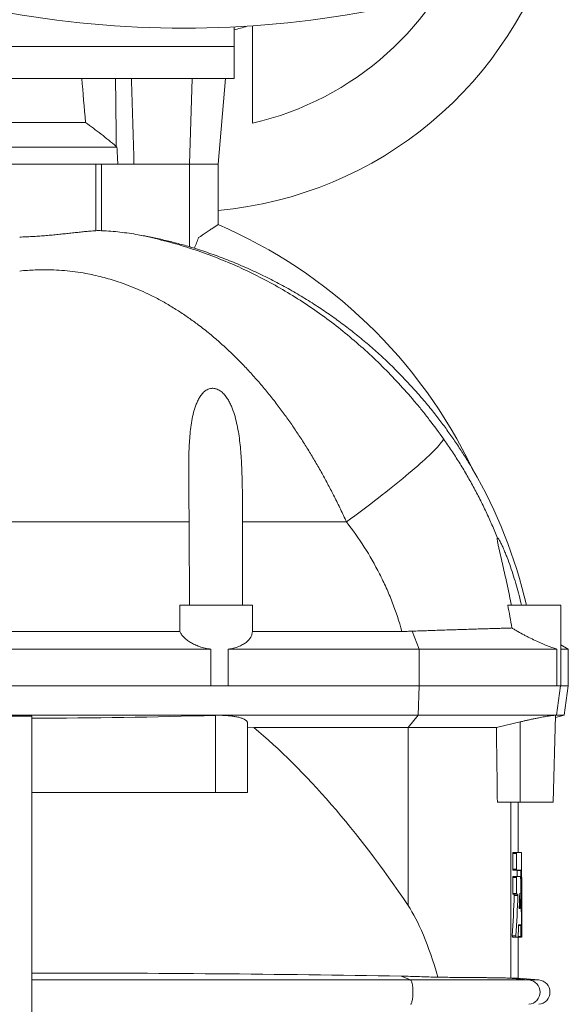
# Model space of a CAD drawing. Header units: millimetres. Extents: x -820 to 640, y -6 to 1867.
# Tile 10 of 11: x 354 to 578, y 1160 to 1562. Entities that reach past the tile are written whole.
import ezdxf

# ---------------------------------------------------------------- set-up
doc = ezdxf.new("R2010")
doc.units = ezdxf.units.MM

msp = doc.modelspace()

# ---------------------------------------------------------------- linework, layer by layer
at = {"color": 7, "linetype": 'Continuous', "lineweight": 15}
for p, q in [((448.9, 1519.92), (448.9, 1559.69)), ((441.4, 1551.23), (441.4, 1559.24)), ((441.4, 1538.23), (441.4, 1551.23)), ((266.4, 1538.23), (441.4, 1538.23)), ((434.9, 1503.23), (437.96, 1538.23)), ((327.05, 1520.23), (380.74, 1520.23)), ((314.17, 1510.23), (393.62, 1510.23)), ((393.62, 1510.23), (393.35, 1510.5)), ((385, 1503.23), (387.35, 1503.23)), ((387.35, 1503.23), (400.56, 1503.23)), ((423.17, 1503.23), (400.56, 1503.23)), ((423.17, 1503.23), (434.9, 1503.23)), ((434.9, 1478.55), (434.9, 1503.23)), ((419.24, 1323.23), (448.9, 1323.23)), ((448.9, 1319.83), (448.9, 1323.23)), ((553.18, 1323.23), (574.9, 1323.23)), ((574.9, 1290.23), (574.9, 1323.23)), ((448.89, 1319.83), (448.89, 1312.5)), ((288.49, 1312.5), (419.3, 1312.5)), ((448.89, 1312.5), (509.96, 1312.5)), ((577.9, 1305.23), (574.9, 1306.96)), ((431.94, 1305.23), (275.85, 1305.23)), ((431.94, 1290.23), (431.94, 1305.23)), ((439.06, 1305.23), (439.06, 1290.23)), ((517.01, 1305.23), (439.06, 1305.23)), ((573.22, 1305.23), (517.01, 1305.23)), ((573.22, 1290.23), (573.22, 1305.23)), ((577.9, 1305.23), (574.9, 1305.23)), ((577.9, 1290.23), (577.9, 1305.23)), ((431.94, 1290.23), (275.85, 1290.23)), ((431.94, 1290.23), (439.06, 1290.23)), ((517.01, 1290.23), (439.06, 1290.23)), ((517.01, 1290.23), (573.22, 1290.23)), ((573.22, 1290.23), (574.9, 1290.23)), ((577.9, 1290.23), (574.9, 1290.23)), ((576.21, 1278.23), (577.9, 1290.23)), ((272.46, 1278.23), (435.33, 1278.23)), ((433.9, 1278.21), (435.33, 1278.23)), ((516.63, 1278.23), (435.33, 1278.23)), ((516.63, 1278.23), (572.41, 1278.23)), ((572.41, 1278.23), (573.03, 1278.23)), ((572.66, 1277.28), (576.21, 1278.23)), ((576.21, 1278.23), (573.03, 1278.23)), ((358.9, 1277.89), (358.9, 1147.68)), ((446.9, 1246.73), (446.9, 1275.16)), ((558.18, 1275.52), (548.52, 1273.19)), ((571.75, 1242.73), (572.68, 1278.17)), ((446.9, 1273.11), (449.49, 1273.19)), ((512.49, 1273.19), (449.49, 1273.19)), ((512.49, 1273.19), (548.52, 1273.19)), ((433.9, 1246.73), (358.9, 1246.73)), ((446.9, 1246.73), (433.9, 1246.73)), ((558.18, 1242.73), (548.94, 1242.73)), ((557.4, 1222.23), (557.4, 1242.73)), ((571.75, 1242.73), (558.18, 1242.73)), ((556.81, 1222.23), (555.32, 1222.23)), ((556.81, 1222.23), (558.72, 1222.23)), ((555.28, 1215.39), (555.28, 1221.87)), ((556.77, 1221.87), (555.28, 1221.87)), ((556.77, 1215.39), (556.77, 1221.87)), ((556.77, 1215.39), (555.28, 1215.39)), ((556.81, 1215.03), (555.32, 1215.03)), ((556.81, 1215.03), (558.51, 1215.03)), ((557.07, 1212.38), (557.03, 1214.81)), ((558.53, 1214.81), (557.03, 1214.81)), ((555.28, 1205.54), (555.28, 1212.02)), ((556.77, 1212.02), (555.28, 1212.02)), ((556.81, 1212.38), (555.32, 1212.38)), ((556.77, 1205.54), (556.77, 1212.02)), ((556.81, 1212.38), (558.41, 1212.38)), ((556.77, 1205.54), (555.28, 1205.54)), ((556.81, 1205.18), (555.32, 1205.18)), ((557.32, 1204.68), (555.83, 1204.68)), ((556.81, 1205.18), (557.29, 1205.18)), ((558.27, 1199.87), (557.87, 1199.87)), ((557.9, 1199.37), (558.25, 1199.37)), ((558.9, 1187.67), (558.9, 1199.09)), ((558.45, 1192.49), (557.6, 1192.49)), ((557.63, 1192.71), (558.43, 1192.71)), ((556.53, 1188.17), (555.04, 1188.17)), ((556.57, 1187.67), (555.08, 1187.67)), ((556.57, 1187.67), (557.38, 1187.67)), ((557.4, 1170.95), (557.4, 1187.67)), ((558.55, 1187.9), (557.41, 1187.9)), ((558.57, 1187.67), (557.45, 1187.67)), ((558.57, 1187.67), (558.82, 1187.67)), ((558.88, 1187.67), (558.9, 1187.67)), ((557.4, 1170.95), (554.41, 1170.95)), ((565.83, 1170.21), (557.4, 1170.95))]:
    msp.add_line(p, q, dxfattribs=at)
at = {"color": 8, "linetype": 'Continuous', "lineweight": 0}
for p, q in [((441.4, 1551.23), (266.4, 1551.23)), ((424.34, 1538.23), (423.17, 1503.23)), ((322.79, 1503.23), (385, 1503.23)), ((385, 1476.07), (385, 1503.23)), ((387.35, 1476.08), (387.35, 1503.23)), ((423.17, 1469.56), (423.17, 1503.23)), ((284.72, 1357.17), (423.07, 1357.17)), ((444.89, 1357.17), (487.32, 1357.17)), ((517.01, 1305.23), (514.2, 1312.57)), ((517.01, 1305.23), (517.01, 1290.23)), ((517.01, 1290.23), (516.63, 1278.23)), ((574.7, 1290.23), (573.03, 1278.23)), ((516.63, 1278.23), (512.49, 1273.19)), ((573.03, 1278.23), (572.68, 1278.14)), ((433.9, 1246.73), (433.9, 1278.21)), ((558.18, 1242.73), (558.18, 1275.52)), ((512.49, 1200.56), (512.49, 1273.19)), ((554.41, 1170.95), (554.41, 1242.73)), ((513.45, 1170.21), (358.9, 1170.21)), ((513.45, 1170.21), (509.66, 1171.74)), ((561.83, 1170.21), (513.45, 1170.21)), ((561.83, 1170.21), (553.26, 1170.97)), ((565.83, 1170.21), (561.83, 1170.21))]:
    msp.add_line(p, q, dxfattribs=at)
at = {"color": 7, "linetype": 'Continuous', "lineweight": 15, "flags": 128}
msp.add_lwpolyline([(426.95, 1473.25), (426.75, 1472.74), (426.54, 1472.22), (426.33, 1471.7), (426.12, 1471.16), (425.9, 1470.61), (425.68, 1470.05), (425.45, 1469.49), (425.22, 1468.91)], dxfattribs=at)
at = {"color": 8, "linetype": 'Continuous', "lineweight": 0, "flags": 128}
for points in [[(526.97, 1391.06), (526.79, 1390.71), (526.55, 1390.31), (526.26, 1389.88), (525.91, 1389.41), (525.49, 1388.9), (525.03, 1388.35), (524.5, 1387.76), (523.92, 1387.14), (523.28, 1386.48), (522.58, 1385.78), (521.84, 1385.05), (521.04, 1384.28), (520.18, 1383.48), (519.28, 1382.65), (518.32, 1381.78), (517.32, 1380.89), (516.26, 1379.97), (515.16, 1379.01), (514.02, 1378.04), (512.83, 1377.03), (511.59, 1376), (510.32, 1374.95), (509.01, 1373.87), (507.65, 1372.77), (506.26, 1371.65), (504.84, 1370.52), (503.38, 1369.36), (501.89, 1368.19), (500.37, 1367.01), (498.82, 1365.81), (497.24, 1364.6), (495.64, 1363.38), (494.01, 1362.15), (492.37, 1360.91), (490.7, 1359.67), (489.02, 1358.42), (487.32, 1357.17)], [(513.45, 1160.25), (513.58, 1160.34), (513.71, 1160.49), (513.83, 1160.72), (513.94, 1161), (514.04, 1161.35), (514.14, 1161.75), (514.22, 1162.2), (514.3, 1162.69), (514.35, 1163.22), (514.4, 1163.77), (514.43, 1164.35), (514.45, 1164.94), (514.45, 1165.53), (514.43, 1166.12), (514.4, 1166.69), (514.35, 1167.25), (514.3, 1167.78), (514.22, 1168.27), (514.14, 1168.72), (514.04, 1169.12), (513.94, 1169.46), (513.83, 1169.75), (513.71, 1169.97), (513.58, 1170.13), (513.45, 1170.21)]]:
    msp.add_lwpolyline(points, dxfattribs=at)
at = {"color": 7, "linetype": 'Continuous', "lineweight": 15}
for centre, radius, start, end in [((420.9, 1641.23), 157.5, 275.0997, 344.7226), ((420.9, 1641.23), 124.5, 282.997, 340.5288), ((420.9, 1970), 411.27, 259.4499, 280.5501), ((420.9, 1641.23), 85.69, 283.8414, 287.5885), ((353.9, 1290.23), 205, 25.5841, 66.7278), ((365.9, 1278.23), 200, 13.0029, 30.1742), ((565.4, 1165.23), 5, 275, 85)]:
    msp.add_arc(centre, radius, start, end, dxfattribs=at)
at = {"color": 8, "linetype": 'Continuous', "lineweight": 0}
msp.add_arc((561.34, 1165.23), 5.01, 275.625, 84.375, dxfattribs=at)
at = {"color": 7, "linetype": 'Continuous', "lineweight": 15}
for centre, major_axis, ratio, start_param, end_param in [((353.9, 1246.06), (0, 411.48), 0.087489, 5.441644, 5.50197), ((353.9, -3812.92), (12.94, 5120.3), 0.140496, 6.07892, 6.167912), ((500.47, 290.85), (0, 2081.27), 0.026186, 5.187411, 5.203939), ((500.47, 820.81), (0.98, 387.85), 0.140496, 5.840967, 6.07892)]:
    msp.add_ellipse(centre, major_axis=major_axis, ratio=ratio, start_param=start_param, end_param=end_param, dxfattribs=at)
for points, knots in [([(393.02, 1538.23), (393.09, 1532.91), (393.2, 1523.66), (393.31, 1514.41), (393.35, 1510.5)], [0, 0, 0, 0, 0.576227, 1, 1, 1, 1]), ([(393.35, 1510.5), (392.32, 1511.34), (390.27, 1513.02), (387.15, 1515.49), (383.98, 1517.91), (381.82, 1519.46), (380.74, 1520.23)], [0, 0, 0, 0, 0.249843, 0.49968, 0.749845, 1, 1, 1, 1]), ([(353.9, 1473.47), (354.74, 1473.5), (356.43, 1473.56), (358.96, 1473.68), (361.5, 1473.84), (364.04, 1474.03), (366.56, 1474.25), (369.02, 1474.48), (371.41, 1474.72), (373.72, 1474.97), (375.99, 1475.22), (378.22, 1475.46), (380.39, 1475.68), (382.68, 1475.9), (384.17, 1476.01), (385, 1476.07)], [0, 0, 0, 0, 0.074095, 0.14825, 0.222346, 0.29865, 0.375017, 0.451323, 0.525398, 0.599529, 0.673604, 0.749782, 0.82602, 0.902195, 1, 1, 1, 1]), ([(385, 1476.07), (385.36, 1476.09), (386.07, 1476.13), (386.92, 1476.09), (387.35, 1476.08)], [0, 0, 0, 0, 0.491744, 1, 1, 1, 1]), ([(387.35, 1476.08), (388.6, 1476.01), (391.1, 1475.87), (394.84, 1475.5), (398.58, 1475.04), (401.06, 1474.62), (402.3, 1474.41)], [0, 0, 0, 0, 0.249552, 0.499102, 0.749552, 1, 1, 1, 1]), ([(434.89, 1478.55), (434.88, 1478.54), (434.87, 1478.54), (434.73, 1478.44), (434.49, 1478.28), (434.17, 1478.07), (433.76, 1477.8), (433.26, 1477.47), (432.68, 1477.09), (432.01, 1476.64), (431.27, 1476.15), (430.48, 1475.62), (429.66, 1475.07), (428.8, 1474.49), (427.9, 1473.89), (427.27, 1473.46), (426.95, 1473.25)], [0, 0, 0, 0, 0.0647917, 0.1416577, 0.2113409, 0.2810267, 0.3525758, 0.4241287, 0.496979, 0.5698346, 0.6443679, 0.7189044, 0.7886313, 0.8583606, 0.9291794, 1, 1, 1, 1]), ([(402.3, 1474.41), (404.05, 1474.08), (407.55, 1473.43), (412.78, 1472.28), (417.99, 1471.01), (421.44, 1470.04), (423.17, 1469.56)], [0, 0, 0, 0, 0.249713, 0.499425, 0.749713, 1, 1, 1, 1]), ([(423.17, 1469.56), (423.52, 1469.46), (424.22, 1469.25), (424.9, 1469.05), (425.24, 1468.95)], [0, 0, 0, 0, 0.499134, 1, 1, 1, 1]), ([(538.8, 1378.76), (538.79, 1378.78), (538.77, 1378.8), (538.67, 1378.97), (538.54, 1379.2), (538.33, 1379.55), (537.99, 1380.12), (537.55, 1380.85), (536.83, 1382.04), (535.8, 1383.69), (534.46, 1385.8), (533, 1388.03), (531.5, 1390.26), (529.44, 1393.24), (526.75, 1396.94), (523.24, 1401.54), (519.41, 1406.23), (515.26, 1411.01), (510.96, 1415.66), (506.51, 1420.18), (501.87, 1424.61), (497.05, 1428.92), (492.03, 1433.12), (486.88, 1437.16), (481.61, 1441.03), (476.08, 1444.81), (470.3, 1448.48), (464.26, 1452.04), (458.1, 1455.38), (451.79, 1458.52), (445.33, 1461.47), (438.72, 1464.19), (432.02, 1466.71), (427.49, 1468.18), (425.22, 1468.91)], [0, 0, 0, 0, 0.0037315, 0.0062269, 0.0087917, 0.0133348, 0.0179838, 0.0256599, 0.0333468, 0.0490505, 0.0673451, 0.0856585, 0.1039876, 0.1223036, 0.1594249, 0.1965491, 0.2387571, 0.2810008, 0.3232599, 0.3655098, 0.4077229, 0.4511262, 0.494565, 0.5380159, 0.5814554, 0.6248592, 0.6712693, 0.7177078, 0.7641463, 0.8105565, 0.8579023, 0.9052781, 0.952654, 1, 1, 1, 1]), ([(423.07, 1357.17), (423.06, 1359.67), (423.03, 1362.17), (422.98, 1367.14), (422.95, 1369.63), (422.9, 1374.58), (422.89, 1377.05), (422.91, 1381.97), (422.95, 1384.42), (423.14, 1389.26), (423.3, 1391.67), (423.67, 1395.23), (423.83, 1396.42), (424.2, 1398.77), (424.43, 1399.94), (424.97, 1402.24), (425.29, 1403.37), (425.89, 1405.02), (426.1, 1405.56), (426.46, 1406.36), (426.59, 1406.63), (426.85, 1407.15), (426.99, 1407.41), (427.43, 1408.17), (427.76, 1408.66), (428.48, 1409.58), (428.88, 1410.01), (429.57, 1410.59), (429.81, 1410.77), (430.32, 1411.09), (430.59, 1411.24), (431.16, 1411.48), (431.46, 1411.57), (431.91, 1411.66), (432.06, 1411.69), (432.38, 1411.72), (432.54, 1411.73), (433.01, 1411.73), (433.32, 1411.69), (433.79, 1411.6), (433.95, 1411.55), (434.25, 1411.46), (434.4, 1411.41), (434.84, 1411.23), (435.12, 1411.08), (435.66, 1410.76), (435.92, 1410.58), (436.65, 1410), (437.09, 1409.57), (437.91, 1408.63), (438.27, 1408.14), (438.94, 1407.12), (439.25, 1406.6), (439.81, 1405.53), (440.07, 1404.98), (440.8, 1403.31), (441.21, 1402.18), (441.92, 1399.89), (442.22, 1398.73), (442.75, 1396.39), (442.98, 1395.21), (443.38, 1392.83), (443.55, 1391.63), (443.85, 1389.22), (443.97, 1388), (444.3, 1384.35), (444.45, 1381.91), (444.66, 1377.01), (444.73, 1374.55), (444.82, 1369.61), (444.85, 1367.14), (444.88, 1362.17), (444.88, 1359.67), (444.89, 1357.17)], [0, 0, 0, 0, 0.0625, 0.0625, 0.125, 0.125, 0.1875, 0.1875, 0.25, 0.25, 0.3125, 0.3125, 0.34375, 0.34375, 0.375, 0.375, 0.40625, 0.40625, 0.421875, 0.421875, 0.429687, 0.429687, 0.4375, 0.4375, 0.453125, 0.453125, 0.46875, 0.46875, 0.476562, 0.476562, 0.484375, 0.484375, 0.492187, 0.492187, 0.496094, 0.496094, 0.5, 0.5, 0.507812, 0.507812, 0.511719, 0.511719, 0.515625, 0.515625, 0.523437, 0.523437, 0.53125, 0.53125, 0.546875, 0.546875, 0.5625, 0.5625, 0.578125, 0.578125, 0.59375, 0.59375, 0.625, 0.625, 0.65625, 0.65625, 0.6875, 0.6875, 0.71875, 0.71875, 0.75, 0.75, 0.8125, 0.8125, 0.875, 0.875, 0.9375, 0.9375, 1, 1, 1, 1]), ([(554.66, 1323.23), (554.16, 1325.79), (553.63, 1328.33), (552.81, 1332.11), (552.53, 1333.37), (551.97, 1335.87), (551.69, 1337.11), (551.12, 1339.57), (550.83, 1340.79), (550.28, 1343.18), (550.01, 1344.35), (549.63, 1346.05), (549.5, 1346.61), (549.28, 1347.68), (549.18, 1348.2), (549.05, 1348.9), (549.01, 1349.13), (548.95, 1349.55), (548.93, 1349.75), (548.9, 1350.09), (548.89, 1350.24), (548.9, 1350.41), (548.91, 1350.46), (548.93, 1350.54), (548.95, 1350.57), (548.97, 1350.58)], [0, 0, 0, 0, 0.25, 0.25, 0.375, 0.375, 0.5, 0.5, 0.625, 0.625, 0.75, 0.75, 0.8125, 0.8125, 0.875, 0.875, 0.90625, 0.90625, 0.9375, 0.9375, 0.96875, 0.96875, 0.984375, 0.984375, 1, 1, 1, 1]), ([(558.78, 1323.23), (558.16, 1325.88), (557.47, 1328.51), (556.35, 1332.43), (555.96, 1333.73), (555.15, 1336.31), (554.73, 1337.59), (553.85, 1340.13), (553.4, 1341.37), (552.7, 1343.2), (552.46, 1343.8), (551.98, 1344.99), (551.74, 1345.57), (551.25, 1346.71), (551, 1347.26), (550.63, 1348.04), (550.51, 1348.29), (550.27, 1348.78), (550.15, 1349.01), (549.91, 1349.45), (549.8, 1349.65), (549.58, 1350.01), (549.48, 1350.17), (549.29, 1350.41), (549.21, 1350.51), (549.06, 1350.61), (549.01, 1350.62), (548.97, 1350.58)], [0, 0, 0, 0, 0.25, 0.25, 0.375, 0.375, 0.5, 0.5, 0.625, 0.625, 0.6875, 0.6875, 0.75, 0.75, 0.8125, 0.8125, 0.84375, 0.84375, 0.875, 0.875, 0.90625, 0.90625, 0.9375, 0.9375, 0.96875, 0.96875, 1, 1, 1, 1]), ([(419.3, 1312.5), (419.47, 1312.09), (419.68, 1311.69), (420.21, 1310.89), (420.52, 1310.5), (421.24, 1309.75), (421.64, 1309.38), (422.32, 1308.84), (422.56, 1308.67), (423.06, 1308.32), (423.33, 1308.15), (424.15, 1307.67), (424.73, 1307.36), (425.98, 1306.79), (426.65, 1306.53), (427.71, 1306.17), (428.08, 1306.06), (428.82, 1305.85), (429.19, 1305.76), (430.34, 1305.49), (431.13, 1305.34), (431.94, 1305.23)], [0, 0, 0, 0, 0.125, 0.125, 0.25, 0.25, 0.375, 0.375, 0.4375, 0.4375, 0.5, 0.5, 0.625, 0.625, 0.75, 0.75, 0.8125, 0.8125, 0.875, 0.875, 1, 1, 1, 1]), ([(439.06, 1305.23), (439.83, 1305.34), (440.56, 1305.49), (441.94, 1305.84), (442.6, 1306.05), (443.84, 1306.52), (444.4, 1306.79), (445.44, 1307.36), (445.91, 1307.66), (447.18, 1308.65), (447.8, 1309.36), (448.34, 1310.32), (448.43, 1310.51), (448.59, 1310.9), (448.66, 1311.1), (448.83, 1311.69), (448.89, 1312.09), (448.89, 1312.5)], [0, 0, 0, 0, 0.125, 0.125, 0.25, 0.25, 0.375, 0.375, 0.5, 0.5, 0.75, 0.75, 0.8125, 0.8125, 0.875, 0.875, 1, 1, 1, 1]), ([(509.96, 1312.5), (510.67, 1312.5), (512.1, 1312.5), (513.5, 1312.55), (514.2, 1312.57)], [0, 0, 0, 0, 0.49964, 1, 1, 1, 1]), ([(554.83, 1313.88), (554.26, 1313.86), (553.2, 1313.83), (551.39, 1313.78), (549.51, 1313.72), (547.46, 1313.66), (545.26, 1313.6), (542.91, 1313.53), (540.42, 1313.45), (537.78, 1313.37), (535, 1313.28), (532.1, 1313.19), (529.09, 1313.09), (525.99, 1312.99), (522.94, 1312.88), (519.98, 1312.78), (517.12, 1312.68), (515.18, 1312.61), (514.2, 1312.57)], [0, 0, 0, 0, 0.0723852, 0.1354448, 0.198698, 0.2620515, 0.3254069, 0.3886645, 0.4517272, 0.5154637, 0.579393, 0.6434229, 0.7074556, 0.7713914, 0.8351321, 0.8900778, 0.9450538, 1, 1, 1, 1]), ([(573.22, 1305.23), (572.78, 1305.36), (572.25, 1305.53), (571.37, 1305.84), (571.06, 1305.95), (570.41, 1306.2), (570.06, 1306.33), (569, 1306.75), (568.25, 1307.06), (567.06, 1307.56), (566.66, 1307.74), (565.83, 1308.11), (565.42, 1308.29), (564.16, 1308.87), (563.3, 1309.28), (562, 1309.92), (561.56, 1310.14), (560.7, 1310.58), (560.26, 1310.81), (558.98, 1311.49), (558.13, 1311.96), (556.86, 1312.67), (556.45, 1312.91), (555.63, 1313.39), (555.22, 1313.64), (554.83, 1313.88)], [0, 0, 0, 0, 0.125, 0.125, 0.1875, 0.1875, 0.25, 0.25, 0.375, 0.375, 0.4375, 0.4375, 0.5, 0.5, 0.625, 0.625, 0.6875, 0.6875, 0.75, 0.75, 0.875, 0.875, 0.9375, 0.9375, 1, 1, 1, 1]), ([(435.33, 1278.23), (435.79, 1278.23), (436.72, 1278.22), (437.97, 1278.16), (439.06, 1278.09), (440.01, 1277.99), (440.93, 1277.88), (441.8, 1277.74), (442.62, 1277.59), (443.37, 1277.42), (444.07, 1277.23), (444.7, 1277.02), (445.26, 1276.8), (445.74, 1276.56), (446.15, 1276.3), (446.53, 1275.99), (446.83, 1275.61), (446.87, 1275.31), (446.9, 1275.16)], [0, 0, 0, 0, 0.072706, 0.146334, 0.200754, 0.255174, 0.311146, 0.367118, 0.422092, 0.477067, 0.533551, 0.590037, 0.646583, 0.703131, 0.761219, 0.819308, 0.908934, 1, 1, 1, 1]), ([(572.41, 1278.23), (572.28, 1278.23), (572.03, 1278.22), (571.43, 1278.16), (570.7, 1278.06), (569.82, 1277.93), (568.8, 1277.76), (567.66, 1277.56), (566.4, 1277.32), (565.04, 1277.06), (563.6, 1276.76), (562.18, 1276.45), (560.8, 1276.15), (559.5, 1275.84), (558.62, 1275.63), (558.18, 1275.52)], [0, 0, 0, 0, 0.085265, 0.163845, 0.242676, 0.321261, 0.400154, 0.479294, 0.558195, 0.638295, 0.718643, 0.798752, 0.865788, 0.932961, 1, 1, 1, 1]), ([(572.67, 1278.17), (572.66, 1278.19), (572.65, 1278.23), (572.5, 1278.23), (572.41, 1278.23)], [0, 0, 0, 0, 0.452843, 1, 1, 1, 1]), ([(358.9, 1277.89), (355.98, 1277.88), (352.65, 1277.88), (349.31, 1277.88), (348.9, 1277.89)], [0, 0, 0, 0, 0.874918, 1, 1, 1, 1]), ([(555.32, 1222.23), (555.32, 1222.23), (555.32, 1222.23), (555.31, 1222.22), (555.3, 1222.2), (555.29, 1222.15), (555.29, 1222.07), (555.28, 1222.01), (555.28, 1221.94), (555.28, 1221.9), (555.28, 1221.87)], [0, 0, 0, 0, 0.084143, 0.167316, 0.250925, 0.499601, 0.623364, 0.749411, 0.872885, 1, 1, 1, 1]), ([(556.77, 1221.87), (556.77, 1221.97), (556.77, 1222.06), (556.79, 1222.19), (556.8, 1222.23), (556.81, 1222.23)], [0, 0, 0, 0, 0.5, 0.5, 1, 1, 1, 1]), ([(558.72, 1222.23), (558.72, 1222.23), (558.72, 1222.21), (558.73, 1222.13), (558.73, 1222.08), (558.73, 1222.01)], [0, 0, 0, 0, 0.5, 0.5, 1, 1, 1, 1]), ([(555.28, 1215.39), (555.28, 1215.38), (555.28, 1215.35), (555.28, 1215.3), (555.28, 1215.25), (555.29, 1215.19), (555.29, 1215.12), (555.3, 1215.07), (555.31, 1215.04), (555.32, 1215.03), (555.32, 1215.03)], [0, 0, 0, 0, 0.085452, 0.168497, 0.250501, 0.375665, 0.500869, 0.74892, 0.874298, 1, 1, 1, 1]), ([(556.81, 1215.03), (556.8, 1215.03), (556.79, 1215.07), (556.78, 1215.15), (556.78, 1215.17), (556.77, 1215.21), (556.77, 1215.23), (556.77, 1215.3), (556.77, 1215.34), (556.77, 1215.39)], [0, 0, 0, 0, 0.5, 0.5, 0.625, 0.625, 0.75, 0.75, 1, 1, 1, 1]), ([(557.01, 1215.03), (557.01, 1215.03), (557.02, 1215.03), (557.02, 1215.02), (557.02, 1215), (557.02, 1214.96), (557.03, 1214.91), (557.03, 1214.84), (557.03, 1214.81)], [0, 0, 0, 0, 0.127297, 0.25136, 0.374932, 0.500788, 0.74701, 1, 1, 1, 1]), ([(558.53, 1214.81), (558.53, 1214.88), (558.52, 1214.93), (558.52, 1215.01), (558.52, 1215.03), (558.51, 1215.03)], [0, 0, 0, 0, 0.5, 0.5, 1, 1, 1, 1]), ([(555.32, 1212.38), (555.32, 1212.38), (555.32, 1212.37), (555.31, 1212.36), (555.3, 1212.34), (555.29, 1212.29), (555.29, 1212.22), (555.28, 1212.16), (555.28, 1212.09), (555.28, 1212.04), (555.28, 1212.02)], [0, 0, 0, 0, 0.0841427, 0.1673158, 0.2509249, 0.4996005, 0.6233637, 0.7494112, 0.8728851, 1, 1, 1, 1]), ([(556.77, 1212.02), (556.77, 1212.11), (556.77, 1212.2), (556.79, 1212.34), (556.8, 1212.38), (556.81, 1212.38)], [0, 0, 0, 0, 0.5, 0.5, 1, 1, 1, 1]), ([(558.41, 1212.38), (558.42, 1212.38), (558.42, 1212.36), (558.43, 1212.28), (558.43, 1212.22), (558.43, 1212.15)], [0, 0, 0, 0, 0.5, 0.5, 1, 1, 1, 1]), ([(555.28, 1205.54), (555.28, 1205.52), (555.28, 1205.49), (555.28, 1205.44), (555.28, 1205.39), (555.29, 1205.33), (555.29, 1205.26), (555.3, 1205.21), (555.31, 1205.18), (555.32, 1205.18), (555.32, 1205.18)], [0, 0, 0, 0, 0.085452, 0.168497, 0.250501, 0.375665, 0.500869, 0.74892, 0.874298, 1, 1, 1, 1]), ([(555.8, 1205.18), (555.8, 1205.18), (555.8, 1205.17), (555.81, 1205.16), (555.82, 1205.13), (555.82, 1205.09), (555.83, 1205.02), (555.83, 1204.94), (555.83, 1204.85), (555.83, 1204.76), (555.83, 1204.71), (555.83, 1204.68)], [0, 0, 0, 0, 0.084151, 0.166972, 0.250679, 0.375538, 0.500344, 0.62399, 0.749898, 0.872458, 1, 1, 1, 1]), ([(556.81, 1205.18), (556.8, 1205.18), (556.79, 1205.21), (556.78, 1205.3), (556.78, 1205.32), (556.77, 1205.36), (556.77, 1205.38), (556.77, 1205.44), (556.77, 1205.49), (556.77, 1205.54)], [0, 0, 0, 0, 0.5, 0.5, 0.625, 0.625, 0.75, 0.75, 1, 1, 1, 1]), ([(557.32, 1204.68), (557.33, 1204.79), (557.33, 1204.92), (557.31, 1205.12), (557.3, 1205.18), (557.29, 1205.18)], [0, 0, 0, 0, 0.5, 0.5, 1, 1, 1, 1]), ([(558.11, 1205.44), (558.11, 1205.46), (558.1, 1205.49), (558.1, 1205.53), (558.1, 1205.57), (558.09, 1205.61), (558.09, 1205.65), (558.08, 1205.67), (558.07, 1205.65), (558.07, 1205.61), (558.06, 1205.53), (558.06, 1205.47), (558.06, 1205.44)], [0, 0, 0, 0, 0.064213, 0.126418, 0.187931, 0.25011, 0.375172, 0.50033, 0.625512, 0.750551, 0.873866, 1, 1, 1, 1]), ([(557.87, 1199.87), (557.87, 1199.86), (557.87, 1199.83), (557.87, 1199.77), (557.87, 1199.7), (557.87, 1199.61), (557.87, 1199.53), (557.88, 1199.46), (557.88, 1199.41), (557.89, 1199.38), (557.9, 1199.38), (557.9, 1199.37)], [0, 0, 0, 0, 0.065156, 0.126949, 0.249653, 0.374401, 0.499266, 0.624268, 0.749423, 0.873513, 1, 1, 1, 1]), ([(558.25, 1199.37), (558.25, 1199.37), (558.25, 1199.38), (558.25, 1199.39), (558.26, 1199.42), (558.26, 1199.46), (558.27, 1199.53), (558.27, 1199.61), (558.27, 1199.7), (558.27, 1199.79), (558.27, 1199.84), (558.27, 1199.87)], [0, 0, 0, 0, 0.084405, 0.167454, 0.251348, 0.376378, 0.501194, 0.624709, 0.750379, 0.872681, 1, 1, 1, 1]), ([(558.9, 1199.31), (558.9, 1199.24), (558.9, 1199.19), (558.9, 1199.11), (558.9, 1199.09), (558.9, 1199.09), (558.9, 1199.09), (558.9, 1199.11), (558.9, 1199.13), (558.9, 1199.19), (558.9, 1199.24), (558.9, 1199.31)], [0, 0, 0, 0, 0.25, 0.25, 0.5, 0.5, 0.625, 0.625, 0.75, 0.75, 1, 1, 1, 1]), ([(557.63, 1192.71), (557.62, 1192.71), (557.61, 1192.69), (557.6, 1192.61), (557.6, 1192.56), (557.6, 1192.49)], [0, 0, 0, 0, 0.5, 0.5, 1, 1, 1, 1]), ([(558.45, 1192.49), (558.45, 1192.56), (558.45, 1192.61), (558.44, 1192.69), (558.44, 1192.71), (558.43, 1192.71)], [0, 0, 0, 0, 0.5, 0.5, 1, 1, 1, 1]), ([(555.04, 1188.17), (555.04, 1188.16), (555.04, 1188.13), (555.04, 1188.07), (555.04, 1188), (555.04, 1187.91), (555.05, 1187.83), (555.05, 1187.76), (555.06, 1187.71), (555.07, 1187.68), (555.08, 1187.68), (555.08, 1187.67)], [0, 0, 0, 0, 0.06526, 0.12717, 0.250135, 0.375117, 0.500114, 0.625106, 0.750093, 0.873888, 1, 1, 1, 1]), ([(556.57, 1187.67), (556.56, 1187.67), (556.56, 1187.69), (556.54, 1187.74), (556.54, 1187.78), (556.53, 1187.86), (556.53, 1187.88), (556.53, 1187.94), (556.53, 1187.97), (556.52, 1188.06), (556.53, 1188.11), (556.53, 1188.17)], [0, 0, 0, 0, 0.25, 0.25, 0.5, 0.5, 0.625, 0.625, 0.75, 0.75, 1, 1, 1, 1]), ([(557.41, 1187.9), (557.41, 1187.83), (557.4, 1187.77), (557.39, 1187.69), (557.38, 1187.67), (557.38, 1187.67)], [0, 0, 0, 0, 0.5, 0.5, 1, 1, 1, 1]), ([(558.57, 1187.67), (558.56, 1187.67), (558.56, 1187.69), (558.56, 1187.77), (558.55, 1187.83), (558.55, 1187.9)], [0, 0, 0, 0, 0.5, 0.5, 1, 1, 1, 1]), ([(558.82, 1188.17), (558.83, 1188.06), (558.83, 1187.93), (558.82, 1187.73), (558.82, 1187.67), (558.82, 1187.67)], [0, 0, 0, 0, 0.5, 0.5, 1, 1, 1, 1]), ([(558.88, 1187.67), (558.88, 1187.67), (558.88, 1187.69), (558.88, 1187.77), (558.88, 1187.83), (558.88, 1187.9)], [0, 0, 0, 0, 0.5, 0.5, 1, 1, 1, 1]), ([(509.66, 1171.74), (512.16, 1171.68), (517.17, 1171.58), (522.18, 1171.38), (524.68, 1171.29)], [0, 0, 0, 0, 0.499962, 1, 1, 1, 1]), ([(553.26, 1170.97), (552.95, 1170.98), (552.33, 1171), (551.14, 1171.03), (549.75, 1171.05), (548.22, 1171.08), (546.59, 1171.1), (544.91, 1171.12), (543.08, 1171.15), (541.09, 1171.17), (538.95, 1171.19), (536.56, 1171.21), (533.92, 1171.23), (531, 1171.25), (527.92, 1171.27), (525.76, 1171.28), (524.68, 1171.29)], [0, 0, 0, 0, 0.073751, 0.147503, 0.222471, 0.29744, 0.361967, 0.426544, 0.491071, 0.557472, 0.623928, 0.690329, 0.76706, 0.84379, 0.921895, 1, 1, 1, 1])]:
    msp.add_open_spline(points, degree=3, knots=knots, dxfattribs=at)
for points in [[(399.48, 1538.23), (399.92, 1526.57), (400.27, 1514.9), (400.56, 1503.23)], [(393.94, 1503.23), (393.84, 1505.57), (393.73, 1507.9), (393.62, 1510.23)], [(423.26, 1323.23), (423.19, 1334.55), (423.12, 1345.86), (423.07, 1357.17)], [(444.89, 1357.17), (444.9, 1345.86), (444.9, 1334.55), (444.89, 1323.23)], [(419.3, 1312.5), (419.28, 1316.07), (419.26, 1319.65), (419.24, 1323.23)], [(554.83, 1313.88), (554.33, 1317.01), (553.78, 1320.13), (553.18, 1323.23)], [(358.9, 1277.05), (383.9, 1277.1), (408.9, 1277.49), (433.9, 1278.21)], [(558.73, 1222.01), (558.84, 1214.44), (558.89, 1206.88), (558.9, 1199.31)], [(558.88, 1187.9), (558.83, 1196.87), (558.72, 1205.84), (558.53, 1214.81)], [(558.43, 1212.15), (558.62, 1204.16), (558.75, 1196.17), (558.82, 1188.17)], [(555.83, 1204.68), (555.59, 1199.18), (555.33, 1193.67), (555.04, 1188.17)], [(556.53, 1188.17), (556.82, 1193.67), (557.09, 1199.18), (557.32, 1204.68)], [(558.06, 1205.44), (558, 1203.58), (557.94, 1201.73), (557.87, 1199.87)], [(558.27, 1199.87), (558.22, 1201.73), (558.16, 1203.58), (558.11, 1205.44)], [(557.6, 1192.49), (557.54, 1190.96), (557.47, 1189.43), (557.41, 1187.9)], [(558.55, 1187.9), (558.52, 1189.43), (558.49, 1190.96), (558.45, 1192.49)], [(358.9, 1172.99), (409.16, 1173.04), (459.41, 1172.61), (509.66, 1171.74)], [(553.26, 1170.97), (553.75, 1170.96), (554.13, 1170.95), (554.41, 1170.95)]]:
    msp.add_open_spline(points, degree=3, dxfattribs=at)
at = {"color": 8, "linetype": 'Continuous', "lineweight": 0}
for points, knots in [([(402.3, 1474.41), (405.46, 1473.77), (408.6, 1473.06), (414.84, 1471.48), (417.93, 1470.62), (427.13, 1467.79), (433.11, 1465.61), (444.79, 1460.69), (450.49, 1457.95), (458.84, 1453.42), (461.6, 1451.83), (467.04, 1448.52), (469.73, 1446.8), (477.71, 1441.4), (482.82, 1437.57), (492.65, 1429.46), (497.38, 1425.18), (506.47, 1416.18), (510.83, 1411.46), (516.06, 1405.27), (517.09, 1404.02), (519.14, 1401.49), (520.15, 1400.21), (523.14, 1396.34), (525.08, 1393.72), (526.97, 1391.06)], [0, 0, 0, 0, 0.0625, 0.0625, 0.125, 0.125, 0.25, 0.25, 0.375, 0.375, 0.4375, 0.4375, 0.5, 0.5, 0.625, 0.625, 0.75, 0.75, 0.875, 0.875, 0.90625, 0.90625, 0.9375, 0.9375, 1, 1, 1, 1]), ([(487.32, 1357.17), (486.53, 1358.9), (484.93, 1362.35), (482.45, 1367.37), (479.92, 1372.26), (477.35, 1377), (474.67, 1381.67), (471.91, 1386.28), (469.05, 1390.81), (466.09, 1395.26), (463.05, 1399.63), (459.83, 1404.01), (456.44, 1408.38), (452.86, 1412.74), (449.17, 1416.97), (445.25, 1421.2), (441.08, 1425.41), (436.65, 1429.56), (432.08, 1433.53), (427.63, 1437.06), (423.35, 1440.21), (419.24, 1442.99), (415.02, 1445.61), (410.68, 1448.06), (406.43, 1450.23), (402.27, 1452.12), (398.22, 1453.77), (394.4, 1455.14), (390.84, 1456.26), (387.55, 1457.17), (384.22, 1457.96), (380.56, 1458.7), (376.55, 1459.33), (372.2, 1459.81), (367.82, 1460.08), (363.83, 1460.16), (360.24, 1460.07), (357.06, 1459.9), (354.95, 1459.71), (353.9, 1459.61)], [0, 0, 0, 0, 0.031037, 0.062073, 0.091417, 0.120776, 0.150136, 0.179481, 0.20882, 0.238176, 0.267531, 0.296871, 0.328339, 0.359826, 0.391313, 0.422781, 0.457289, 0.491824, 0.526356, 0.560861, 0.589254, 0.617681, 0.646112, 0.674525, 0.702906, 0.727559, 0.752222, 0.77687, 0.795766, 0.814679, 0.833588, 0.85248, 0.876321, 0.900205, 0.924088, 0.947926, 0.965281, 0.982644, 1, 1, 1, 1]), ([(526.97, 1391.06), (528.06, 1389.49), (530.23, 1386.35), (533.33, 1381.53), (536.29, 1376.62), (539.12, 1371.61), (541.81, 1366.48), (544.36, 1361.26), (546.77, 1355.96), (548.23, 1352.38), (548.97, 1350.58)], [0, 0, 0, 0, 0.124102, 0.248257, 0.372411, 0.496512, 0.622356, 0.748256, 0.874157, 1, 1, 1, 1]), ([(509.96, 1312.5), (508.85, 1316.53), (507.53, 1320.52), (505.61, 1325.44), (505.22, 1326.43), (504.4, 1328.38), (503.98, 1329.34), (502.69, 1332.23), (501.78, 1334.12), (498.93, 1339.73), (496.85, 1343.36), (492.34, 1350.42), (489.92, 1353.84), (487.32, 1357.17)], [0, 0, 0, 0, 0.25, 0.25, 0.3125, 0.3125, 0.375, 0.375, 0.5, 0.5, 0.75, 0.75, 1, 1, 1, 1])]:
    msp.add_open_spline(points, degree=3, knots=knots, dxfattribs=at)

doc.saveas('drawing.dxf')
